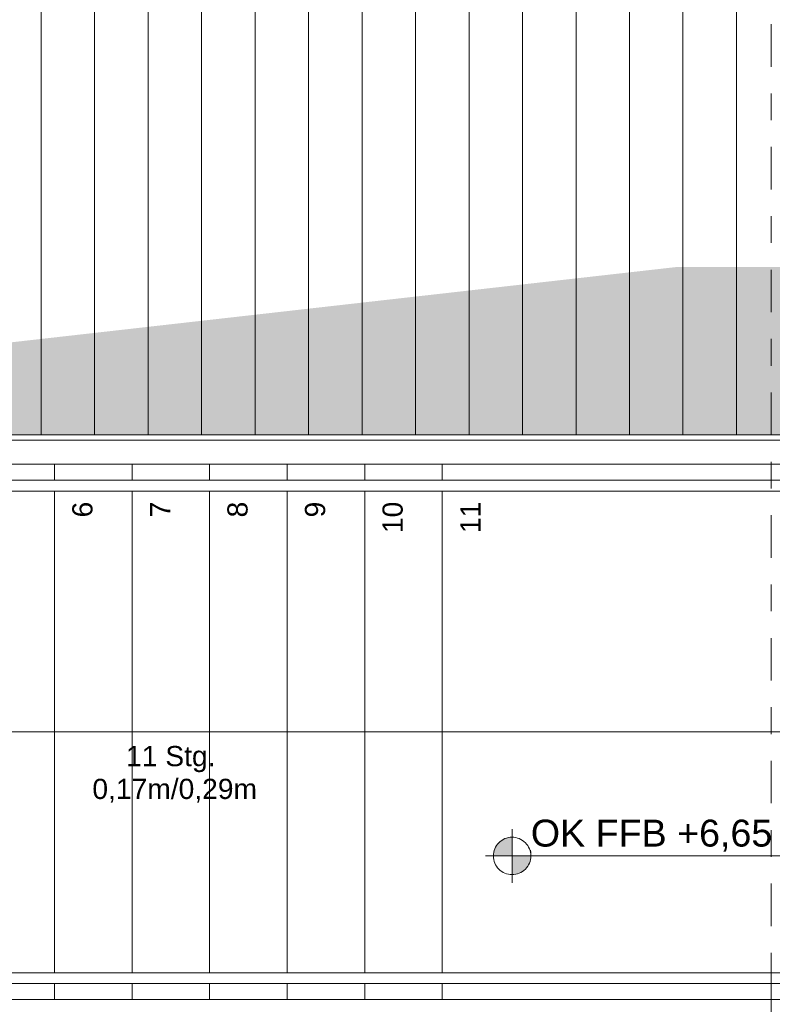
# Model space of a CAD drawing. Header units: metres. Extents: x -180 to 4, y -50 to 6.
# Tile 14 of 256: x -170.63 to -167.82, y -39.32 to -35.64. Entities that reach past the tile are written whole.
import ezdxf

# ---------------------------------------------------------------- set-up
doc = ezdxf.new("R2010")
doc.units = ezdxf.units.M
doc.header["$LTSCALE"] = 0.05
for name, pattern in [('9201', [3, 2, -1]), ('Dash Style-1', [1.999894, 0.999947, -0.999947]), ('ISO-02 Strichlinie', [3.81, 3.048, -0.762]), ('Linienart-1', [2.116328, 1.058164, -1.058164]), ('Linienart-50', [2.116531, 1.058062, -1.058469]), ('Linienart-53', [5.291531, 3.175, -1.058062, 0.352704, -0.705764])]:
    doc.linetypes.add(name, pattern=pattern)
for name, color, linetype, lineweight, true_color in [('30 -35 Decken- 2.2 Treppen Außen', 7, 'Continuous', 9, 0x009999), ('40 -41 Abwasser_Wasser_Gas- 1 Abwasser + sanitäre Anlagen', 7, 'Continuous', 9, 0xff6633), ('70 -72 Beschriftung- 1 Beschriftung allgemein', 7, 'Continuous', 9, 0xff6633)]:
    doc.layers.add(name, color=color, linetype=linetype, lineweight=lineweight, true_color=true_color)
for name, color, linetype, lineweight in [('40 -41 Abwasser_Wasser_Gas- 2 Wasser-1', 7, 'Continuous', 15), ('60- 61 allgemeine Ausstattung- 4 Terrassen', 7, 'Continuous', 9), ('70 -71 Achsen- 1 Gebäudeachsen', 7, 'Linienart-53', 18), ('70 -72 Beschriftung- 5 Höhenkoten', 7, 'Continuous', 15), ('Keine', 7, 'Continuous', 9)]:
    doc.layers.add(name, color=color, linetype=linetype, lineweight=lineweight)
doc.styles.add('Arial', font='arial.ttf')

# ---------------------------------------------------------------- blocks, each defined once
blk = doc.blocks.new('Gruppe-145')
at = {"color": 255, "linetype": '9201', "lineweight": 5, "transparency": 33554508}
blk.add_wipeout([(-170.501, -38.9792), (-170.5686, -39.297), (-170.501, -39.297)], dxfattribs=at).dxf.layer = '30 -35 Decken- 2.2 Treppen Außen'
blk.add_wipeout([(-170.211, -37.6149), (-170.501, -38.9792), (-170.501, -39.297), (-170.211, -39.297)], dxfattribs=at).dxf.layer = '30 -35 Decken- 2.2 Treppen Außen'
blk.add_wipeout([(-169.921, -37.297), (-170.1434, -37.297), (-170.211, -37.6149), (-170.211, -39.297), (-169.921, -39.297)], dxfattribs=at).dxf.layer = '30 -35 Decken- 2.2 Treppen Außen'
blk.add_wipeout([(-169.921, -39.297), (-169.631, -39.297), (-169.631, -37.297), (-169.921, -37.297)], dxfattribs=at).dxf.layer = '30 -35 Decken- 2.2 Treppen Außen'
blk.add_wipeout([(-169.631, -39.297), (-169.341, -39.297), (-169.341, -37.297), (-169.631, -37.297)], dxfattribs=at).dxf.layer = '30 -35 Decken- 2.2 Treppen Außen'
blk.add_wipeout([(-169.341, -39.297), (-169.051, -39.297), (-169.051, -37.297), (-169.341, -37.297)], dxfattribs=at).dxf.layer = '30 -35 Decken- 2.2 Treppen Außen'
blk = doc.blocks.new('Gruppe-146')
at = {"color": 255, "linetype": '9201', "lineweight": 5, "transparency": 33554508}
blk.add_wipeout([(-169.051, -39.297), (-167.551, -39.297), (-167.551, -37.297), (-169.051, -37.297)], dxfattribs=at).dxf.layer = '30 -35 Decken- 2.2 Treppen Außen'
blk = doc.blocks.new('Gruppe-148')
at = {"color": 255, "lineweight": 5}
blk.add_wipeout([(-171.951, -39.297), (-171.661, -39.297), (-171.661, -37.297), (-171.951, -37.297)], dxfattribs=at).dxf.layer = '30 -35 Decken- 2.2 Treppen Außen'
blk.add_wipeout([(-171.661, -39.297), (-171.371, -39.297), (-171.371, -37.297), (-171.661, -37.297)], dxfattribs=at).dxf.layer = '30 -35 Decken- 2.2 Treppen Außen'
blk.add_wipeout([(-171.371, -39.297), (-171.081, -39.297), (-171.081, -37.297), (-171.371, -37.297)], dxfattribs=at).dxf.layer = '30 -35 Decken- 2.2 Treppen Außen'
blk.add_wipeout([(-171.081, -39.297), (-170.791, -39.297), (-170.791, -37.297), (-171.081, -37.297)], dxfattribs=at).dxf.layer = '30 -35 Decken- 2.2 Treppen Außen'
blk.add_wipeout([(-170.791, -39.297), (-170.5686, -39.297), (-170.501, -38.9792), (-170.501, -37.297), (-170.791, -37.297)], dxfattribs=at).dxf.layer = '30 -35 Decken- 2.2 Treppen Außen'
blk.add_wipeout([(-170.501, -38.9792), (-170.211, -37.6149), (-170.211, -37.297), (-170.501, -37.297)], dxfattribs=at).dxf.layer = '30 -35 Decken- 2.2 Treppen Außen'
blk.add_wipeout([(-170.211, -37.6149), (-170.1434, -37.297), (-170.211, -37.297)], dxfattribs=at).dxf.layer = '30 -35 Decken- 2.2 Treppen Außen'
blk = doc.blocks.new('Gruppe-149')
at = {"layer": '30 -35 Decken- 2.2 Treppen Außen', "linetype": '9201', "lineweight": 9, "transparency": 33554508}
for p, q in [((-169.921, -39.297), (-169.921, -37.297)), ((-169.921, -39.297), (-169.921, -37.297)), ((-169.631, -39.297), (-169.631, -37.297)), ((-169.341, -39.297), (-169.341, -37.297)), ((-170.211, -39.297), (-170.211, -37.6149)), ((-170.501, -39.297), (-170.501, -38.9792))]:
    blk.add_line(p, q, dxfattribs=at)
at = {"layer": '30 -35 Decken- 2.2 Treppen Außen', "linetype": '9201', "lineweight": 9, "transparency": 33554508, "flags": 128}
for points in [[(-169.921, -37.297), (-170.1434, -37.297)], [(-169.921, -37.297), (-169.631, -37.297)], [(-169.631, -37.297), (-169.341, -37.297)], [(-169.341, -37.297), (-169.051, -37.297)], [(-170.5686, -39.297), (-170.501, -39.297)], [(-170.501, -39.297), (-170.211, -39.297)], [(-170.211, -39.297), (-169.921, -39.297)], [(-169.921, -39.297), (-169.631, -39.297)], [(-169.631, -39.297), (-169.341, -39.297)], [(-169.341, -39.297), (-169.051, -39.297)]]:
    blk.add_lwpolyline(points, dxfattribs=at)
blk = doc.blocks.new('Gruppe-150')
at = {"layer": '30 -35 Decken- 2.2 Treppen Außen', "linetype": '9201', "lineweight": 9, "transparency": 33554508}
blk.add_line((-169.051, -39.297), (-169.051, -37.297), dxfattribs=at)
at = {"layer": '30 -35 Decken- 2.2 Treppen Außen', "linetype": '9201', "lineweight": 9, "transparency": 33554508, "flags": 128}
for points in [[(-169.051, -37.297), (-167.551, -37.297)], [(-169.051, -39.297), (-167.551, -39.297)]]:
    blk.add_lwpolyline(points, dxfattribs=at)
blk = doc.blocks.new('Gruppe-152')
at = {"layer": '30 -35 Decken- 2.2 Treppen Außen'}
for p, q in [((-171.951, -39.297), (-171.951, -37.297)), ((-171.661, -39.297), (-171.661, -37.297)), ((-171.371, -39.297), (-171.371, -37.297)), ((-171.081, -39.297), (-171.081, -37.297)), ((-170.791, -37.297), (-170.791, -39.297)), ((-170.501, -38.9792), (-170.501, -37.297)), ((-170.211, -37.6149), (-170.211, -37.297))]:
    blk.add_line(p, q, dxfattribs=at)
at = {"layer": '30 -35 Decken- 2.2 Treppen Außen', "flags": 128}
for points in [[(-171.951, -37.297), (-171.661, -37.297)], [(-171.661, -37.297), (-171.371, -37.297)], [(-171.371, -37.297), (-171.081, -37.297)], [(-171.081, -37.297), (-170.791, -37.297)], [(-170.501, -37.297), (-170.791, -37.297)], [(-170.211, -37.297), (-170.501, -37.297)], [(-170.1434, -37.297), (-170.211, -37.297)], [(-171.951, -39.297), (-171.661, -39.297)], [(-171.661, -39.297), (-171.371, -39.297)], [(-171.371, -39.297), (-171.081, -39.297)], [(-171.081, -39.297), (-170.791, -39.297)], [(-170.791, -39.297), (-170.5686, -39.297)]]:
    blk.add_lwpolyline(points, dxfattribs=at)
blk = doc.blocks.new('Gruppe-153')
at = {"layer": '30 -35 Decken- 2.2 Treppen Außen', "flags": 128}
blk.add_lwpolyline([(-171.951, -38.297), (-170.356, -38.297)], dxfattribs=at)
blk = doc.blocks.new('Gruppe-154')
at = {"layer": '30 -35 Decken- 2.2 Treppen Außen', "linetype": 'ISO-02 Strichlinie', "lineweight": 9, "transparency": 33554508, "flags": 128}
blk.add_lwpolyline([(-170.356, -38.297), (-163.781, -38.297)], dxfattribs=at)
blk = doc.blocks.new('Gruppe-155')
at = {"color": 255}
for points in [[(-170.1201, -37.187), (-171.951, -37.187), (-171.951, -37.297), (-170.1434, -37.297)], [(-170.5686, -39.297), (-171.951, -39.297), (-171.951, -39.407), (-170.5919, -39.407)]]:
    blk.add_wipeout(points, dxfattribs=at).dxf.layer = '30 -35 Decken- 2.2 Treppen Außen'
at = {"layer": '30 -35 Decken- 2.2 Treppen Außen', "flags": 128}
for points in [[(-170.1201, -37.187), (-171.951, -37.187), (-171.951, -37.297), (-170.1434, -37.297)], [(-170.5686, -39.297), (-171.951, -39.297), (-171.951, -39.407), (-170.5919, -39.407)]]:
    blk.add_lwpolyline(points, dxfattribs=at)
blk = doc.blocks.new('Gruppe-156')
at = {"layer": '30 -35 Decken- 2.2 Treppen Außen', "linetype": 'Dash Style-1', "lineweight": 9, "transparency": 33554508, "flags": 128}
for points in [[(-170.1434, -37.297), (-163.781, -37.297), (-163.781, -37.187), (-170.1201, -37.187)], [(-170.5919, -39.407), (-163.781, -39.407), (-163.781, -39.297), (-170.5686, -39.297)]]:
    blk.add_lwpolyline(points, dxfattribs=at)
blk = doc.blocks.new('Gruppe-157')
at = {"color": 255}
blk.add_wipeout([(-170.1647, -37.397), (-171.951, -37.397), (-171.951, -37.357), (-170.1562, -37.357)], dxfattribs=at).dxf.layer = '30 -35 Decken- 2.2 Treppen Außen'
at = {"layer": '30 -35 Decken- 2.2 Treppen Außen', "flags": 128}
blk.add_lwpolyline([(-170.1647, -37.397), (-171.951, -37.397), (-171.951, -37.357), (-170.1562, -37.357)], dxfattribs=at)
blk = doc.blocks.new('Gruppe-158')
at = {"layer": '30 -35 Decken- 2.2 Treppen Außen', "linetype": 'Linienart-1', "flags": 128}
blk.add_lwpolyline([(-170.1562, -37.357), (-163.781, -37.357), (-163.781, -37.397), (-170.1647, -37.397)], dxfattribs=at)
blk = doc.blocks.new('Gruppe-159')
at = {"color": 255}
blk.add_wipeout([(-170.1434, -37.297), (-171.951, -37.297), (-171.951, -37.207), (-170.1243, -37.207)], dxfattribs=at).dxf.layer = '30 -35 Decken- 2.2 Treppen Außen'
at = {"layer": '30 -35 Decken- 2.2 Treppen Außen', "flags": 128}
blk.add_lwpolyline([(-170.1434, -37.297), (-171.951, -37.297), (-171.951, -37.207), (-170.1243, -37.207)], dxfattribs=at)
blk = doc.blocks.new('Gruppe-160')
at = {"layer": '30 -35 Decken- 2.2 Treppen Außen', "linetype": 'Linienart-1', "flags": 128}
blk.add_lwpolyline([(-170.1243, -37.207), (-163.781, -37.207), (-163.781, -37.297), (-170.1434, -37.297)], dxfattribs=at)
blk = doc.blocks.new('Gruppe-161')
at = {"color": 255}
blk.add_wipeout([(-170.5473, -39.197), (-171.951, -39.197), (-171.951, -39.237), (-170.5558, -39.237)], dxfattribs=at).dxf.layer = '30 -35 Decken- 2.2 Treppen Außen'
at = {"layer": '30 -35 Decken- 2.2 Treppen Außen', "flags": 128}
blk.add_lwpolyline([(-170.5473, -39.197), (-171.951, -39.197), (-171.951, -39.237), (-170.5558, -39.237)], dxfattribs=at)
blk = doc.blocks.new('Gruppe-162')
at = {"layer": '30 -35 Decken- 2.2 Treppen Außen', "linetype": 'Linienart-1', "flags": 128}
blk.add_lwpolyline([(-170.5558, -39.237), (-163.781, -39.237), (-163.781, -39.197), (-170.5473, -39.197)], dxfattribs=at)
blk = doc.blocks.new('Gruppe-163')
at = {"color": 255}
blk.add_wipeout([(-170.5686, -39.297), (-171.951, -39.297), (-171.951, -39.387), (-170.5877, -39.387)], dxfattribs=at).dxf.layer = '30 -35 Decken- 2.2 Treppen Außen'
at = {"layer": '30 -35 Decken- 2.2 Treppen Außen', "flags": 128}
blk.add_lwpolyline([(-170.5686, -39.297), (-171.951, -39.297), (-171.951, -39.387), (-170.5877, -39.387)], dxfattribs=at)
blk = doc.blocks.new('Gruppe-164')
at = {"layer": '30 -35 Decken- 2.2 Treppen Außen', "linetype": 'Linienart-1', "flags": 128}
blk.add_lwpolyline([(-170.5877, -39.387), (-163.781, -39.387), (-163.781, -39.297), (-170.5686, -39.297)], dxfattribs=at)
blk = doc.blocks.new('Gruppe-166')
at = {"layer": '30 -35 Decken- 2.2 Treppen Außen'}
blk.add_line((-170.5919, -39.407), (-170.1201, -37.187), dxfattribs=at)
blk = doc.blocks.new('Gruppe-167')
at = {"layer": '30 -35 Decken- 2.2 Treppen Außen', "linetype": '9201'}
blk.add_line((-170.5919, -39.407), (-170.1201, -37.187), dxfattribs=at)
blk = doc.blocks.new('Gruppe-168')
at = {"layer": '30 -35 Decken- 2.2 Treppen Außen', "insert": (-170.066, -38.5619), "char_height": 0.075516, "attachment_point": 8, "rotation": 0.001, "line_spacing_factor": 0.973705, "style": 'Arial'}
blk.add_mtext('11 Stg.\\P 0,17m/0,29m', dxfattribs=at)
blk = doc.blocks.new('Gruppe-170')
at = {"layer": '30 -35 Decken- 2.2 Treppen Außen', "attachment_point": 9, "rotation": 90.001, "line_spacing_factor": 0.973705, "style": 'Arial'}
for s, insert, char_height in [('6', (-170.3578, -37.437), 0.0755), ('7', (-170.0678, -37.437), 0.0755), ('8', (-169.7778, -37.437), 0.0755), ('9', (-169.4878, -37.437), 0.0755), ('10', (-169.1978, -37.437), 0.07552), ('11', (-168.9078, -37.437), 0.07552)]:
    blk.add_mtext(s, dxfattribs=dict(at, insert=insert, char_height=char_height))
blk = doc.blocks.new('Gruppe-171')
at = {"layer": '30 -35 Decken- 2.2 Treppen Außen', "transparency": 33554508}
blk.add_blockref('Gruppe-145', (0, 0), dxfattribs=at)
at = {"layer": '30 -35 Decken- 2.2 Treppen Außen'}
blk.add_blockref('Gruppe-148', (0, 0), dxfattribs=at)
at = {"layer": '30 -35 Decken- 2.2 Treppen Außen', "transparency": 33554508}
blk.add_blockref('Gruppe-146', (0, 0), dxfattribs=at)
at = {"layer": '30 -35 Decken- 2.2 Treppen Außen'}
for name in ['Gruppe-152', 'Gruppe-153']:
    blk.add_blockref(name, (0, 0), dxfattribs=at)
at = {"layer": '30 -35 Decken- 2.2 Treppen Außen', "transparency": 33554508}
for name in ['Gruppe-149', 'Gruppe-150', 'Gruppe-154']:
    blk.add_blockref(name, (0, 0), dxfattribs=at)
at = {"layer": '30 -35 Decken- 2.2 Treppen Außen'}
blk.add_blockref('Gruppe-155', (0, 0), dxfattribs=at)
at = {"layer": '30 -35 Decken- 2.2 Treppen Außen', "transparency": 33554508}
blk.add_blockref('Gruppe-156', (0, 0), dxfattribs=at)
at = {"layer": '30 -35 Decken- 2.2 Treppen Außen'}
for name in ['Gruppe-170', 'Gruppe-168']:
    blk.add_blockref(name, (0, 0), dxfattribs=at)
for name in ['Gruppe-159', 'Gruppe-157', 'Gruppe-161', 'Gruppe-163']:
    blk.add_blockref(name, (0, 0), dxfattribs=at)
for name in ['Gruppe-166', 'Gruppe-167', 'Gruppe-160', 'Gruppe-158', 'Gruppe-162', 'Gruppe-164']:
    blk.add_blockref(name, (0, 0), dxfattribs=at)
blk = doc.blocks.new('Gruppe-172')
at = {"layer": '30 -35 Decken- 2.2 Treppen Außen', "color": 7, "transparency": 33554687}
blk.add_blockref('Gruppe-171', (0, 0), dxfattribs=at)
blk = doc.blocks.new('Gruppe-173')
at = {"layer": '30 -35 Decken- 2.2 Treppen Außen', "color": 7, "transparency": 33554687}
blk.add_blockref('Gruppe-172', (0, 0), dxfattribs=at)
at = {"layer": '30 -35 Decken- 2.2 Treppen Außen', "color": 0, "flags": 1}
for tag in ['prm0_value', 'prm1_value', 'prm2_value', 'prm3_value', 'prm4_value', 'prm5_value', 'prm6_value', 'prm7_value', 'prm8_value', 'IFC_UUID', 'instanceID', 'prm0_name', 'prm0_type', 'prm1_name', 'prm1_type', 'prm2_name', 'prm2_type', 'prm3_name', 'prm3_type', 'prm4_name', 'prm4_type', 'prm5_name', 'prm5_type', 'prm6_name', 'prm6_type', 'prm7_name', 'prm7_type', 'prm8_name', 'prm8_type']:
    blk.add_attdef(tag, (-171.951, -39.407), '', height=0.00018, dxfattribs=at)
blk = doc.blocks.new('_01-OG1_Tragwerk (2D)')
at = {"layer": '30 -35 Decken- 2.2 Treppen Außen', "transparency": 33554687}
blk.add_blockref('Gruppe-173', (0, 0), dxfattribs=at)
blk = doc.blocks.new('Gruppe-322')
at = {"color": 255, "lineweight": 5}
blk.add_wipeout([(-170.791, -39.297), (-170.501, -39.297), (-170.501, -37.297), (-170.791, -37.297)], dxfattribs=at).dxf.layer = '30 -35 Decken- 2.2 Treppen Außen'
blk.add_wipeout([(-170.501, -39.297), (-170.211, -39.297), (-170.211, -37.297), (-170.501, -37.297)], dxfattribs=at).dxf.layer = '30 -35 Decken- 2.2 Treppen Außen'
blk.add_wipeout([(-170.211, -39.297), (-169.921, -39.297), (-169.921, -37.297), (-170.211, -37.297)], dxfattribs=at).dxf.layer = '30 -35 Decken- 2.2 Treppen Außen'
blk.add_wipeout([(-169.921, -39.297), (-169.631, -39.297), (-169.631, -37.297), (-169.921, -37.297)], dxfattribs=at).dxf.layer = '30 -35 Decken- 2.2 Treppen Außen'
blk.add_wipeout([(-169.631, -39.297), (-169.341, -39.297), (-169.341, -37.297), (-169.631, -37.297)], dxfattribs=at).dxf.layer = '30 -35 Decken- 2.2 Treppen Außen'
blk.add_wipeout([(-169.341, -39.297), (-169.051, -39.297), (-169.051, -37.297), (-169.341, -37.297)], dxfattribs=at).dxf.layer = '30 -35 Decken- 2.2 Treppen Außen'
blk = doc.blocks.new('Gruppe-323')
at = {"color": 255, "lineweight": 5}
blk.add_wipeout([(-169.051, -39.297), (-167.551, -39.297), (-167.551, -37.297), (-169.051, -37.297)], dxfattribs=at).dxf.layer = '30 -35 Decken- 2.2 Treppen Außen'
blk = doc.blocks.new('Gruppe-325')
at = {"layer": '30 -35 Decken- 2.2 Treppen Außen'}
for p, q in [((-170.501, -39.297), (-170.501, -37.297)), ((-170.211, -39.297), (-170.211, -37.297)), ((-169.921, -39.297), (-169.921, -37.297)), ((-169.631, -39.297), (-169.631, -37.297)), ((-169.341, -39.297), (-169.341, -37.297))]:
    blk.add_line(p, q, dxfattribs=at)
at = {"layer": '30 -35 Decken- 2.2 Treppen Außen', "flags": 128}
for points in [[(-170.791, -37.297), (-170.501, -37.297)], [(-170.501, -37.297), (-170.211, -37.297)], [(-170.211, -37.297), (-169.921, -37.297)], [(-169.921, -37.297), (-169.631, -37.297)], [(-169.631, -37.297), (-169.341, -37.297)], [(-169.341, -37.297), (-169.051, -37.297)], [(-170.791, -39.297), (-170.501, -39.297)], [(-170.501, -39.297), (-170.211, -39.297)], [(-170.211, -39.297), (-169.921, -39.297)], [(-169.921, -39.297), (-169.631, -39.297)], [(-169.631, -39.297), (-169.341, -39.297)], [(-169.341, -39.297), (-169.051, -39.297)]]:
    blk.add_lwpolyline(points, dxfattribs=at)
blk = doc.blocks.new('Gruppe-326')
at = {"layer": '30 -35 Decken- 2.2 Treppen Außen'}
blk.add_line((-169.051, -39.297), (-169.051, -37.297), dxfattribs=at)
at = {"layer": '30 -35 Decken- 2.2 Treppen Außen', "flags": 128}
for points in [[(-169.051, -37.297), (-167.551, -37.297)], [(-169.051, -39.297), (-167.551, -39.297)]]:
    blk.add_lwpolyline(points, dxfattribs=at)
blk = doc.blocks.new('Gruppe-328')
at = {"layer": '30 -35 Decken- 2.2 Treppen Außen', "flags": 128}
blk.add_lwpolyline([(-171.951, -38.297), (-163.781, -38.297)], dxfattribs=at)
blk = doc.blocks.new('Gruppe-329')
at = {"color": 255}
for points in [[(-163.781, -37.187), (-171.951, -37.187), (-171.951, -37.297), (-163.781, -37.297)], [(-163.781, -39.297), (-171.951, -39.297), (-171.951, -39.407), (-163.781, -39.407)]]:
    blk.add_wipeout(points, dxfattribs=at).dxf.layer = '30 -35 Decken- 2.2 Treppen Außen'
at = {"layer": '30 -35 Decken- 2.2 Treppen Außen', "flags": 128}
for points in [[(-163.781, -37.187), (-171.951, -37.187), (-171.951, -37.297), (-163.781, -37.297)], [(-163.781, -39.297), (-171.951, -39.297), (-171.951, -39.407), (-163.781, -39.407)]]:
    blk.add_lwpolyline(points, close=True, dxfattribs=at)
blk = doc.blocks.new('Gruppe-330')
at = {"color": 255}
blk.add_wipeout([(-171.951, -37.397), (-163.781, -37.397), (-163.781, -37.357), (-171.951, -37.357)], dxfattribs=at).dxf.layer = '30 -35 Decken- 2.2 Treppen Außen'
at = {"layer": '30 -35 Decken- 2.2 Treppen Außen', "flags": 128}
blk.add_lwpolyline([(-171.951, -37.397), (-163.781, -37.397), (-163.781, -37.357), (-171.951, -37.357)], close=True, dxfattribs=at)
blk = doc.blocks.new('Gruppe-331')
at = {"color": 255}
blk.add_wipeout([(-171.951, -37.297), (-163.781, -37.297), (-163.781, -37.207), (-171.951, -37.207)], dxfattribs=at).dxf.layer = '30 -35 Decken- 2.2 Treppen Außen'
at = {"layer": '30 -35 Decken- 2.2 Treppen Außen', "flags": 128}
blk.add_lwpolyline([(-171.951, -37.297), (-163.781, -37.297), (-163.781, -37.207), (-171.951, -37.207)], close=True, dxfattribs=at)
blk = doc.blocks.new('Gruppe-332')
at = {"color": 255}
blk.add_wipeout([(-171.951, -39.197), (-163.781, -39.197), (-163.781, -39.237), (-171.951, -39.237)], dxfattribs=at).dxf.layer = '30 -35 Decken- 2.2 Treppen Außen'
at = {"layer": '30 -35 Decken- 2.2 Treppen Außen', "flags": 128}
blk.add_lwpolyline([(-171.951, -39.197), (-163.781, -39.197), (-163.781, -39.237), (-171.951, -39.237)], close=True, dxfattribs=at)
blk = doc.blocks.new('Gruppe-333')
at = {"color": 255}
blk.add_wipeout([(-171.951, -39.297), (-163.781, -39.297), (-163.781, -39.387), (-171.951, -39.387)], dxfattribs=at).dxf.layer = '30 -35 Decken- 2.2 Treppen Außen'
at = {"layer": '30 -35 Decken- 2.2 Treppen Außen', "flags": 128}
blk.add_lwpolyline([(-171.951, -39.297), (-163.781, -39.297), (-163.781, -39.387), (-171.951, -39.387)], close=True, dxfattribs=at)
blk = doc.blocks.new('Gruppe-334')
at = {"layer": '30 -35 Decken- 2.2 Treppen Außen', "insert": (-170.066, -38.5619), "char_height": 0.075516, "attachment_point": 8, "rotation": 0.001, "line_spacing_factor": 0.973705, "style": 'Arial'}
blk.add_mtext('11 Stg.\\P 0,17m/0,29m', dxfattribs=at)
blk = doc.blocks.new('Gruppe-336')
at = {"layer": '30 -35 Decken- 2.2 Treppen Außen', "attachment_point": 9, "rotation": 90.001, "line_spacing_factor": 0.973705, "style": 'Arial'}
for s, insert, char_height in [('6', (-170.3578, -37.437), 0.0755), ('7', (-170.0678, -37.437), 0.0755), ('8', (-169.7778, -37.437), 0.0755), ('9', (-169.4878, -37.437), 0.0755), ('10', (-169.1978, -37.437), 0.07552), ('11', (-168.9078, -37.437), 0.07552)]:
    blk.add_mtext(s, dxfattribs=dict(at, insert=insert, char_height=char_height))
blk = doc.blocks.new('Gruppe-337')
at = {"layer": '30 -35 Decken- 2.2 Treppen Außen'}
blk.add_blockref('Gruppe-322', (0, 0), dxfattribs=at)
blk.add_blockref('Gruppe-323', (0, 0), dxfattribs=at)
for name in ['Gruppe-325', 'Gruppe-326', 'Gruppe-328']:
    blk.add_blockref(name, (0, 0), dxfattribs=at)
blk.add_blockref('Gruppe-329', (0, 0), dxfattribs=at)
for name in ['Gruppe-331', 'Gruppe-330', 'Gruppe-336', 'Gruppe-334', 'Gruppe-332', 'Gruppe-333']:
    blk.add_blockref(name, (0, 0), dxfattribs=at)
blk = doc.blocks.new('Gruppe-338')
at = {"layer": '30 -35 Decken- 2.2 Treppen Außen', "color": 7, "transparency": 33554687}
blk.add_blockref('Gruppe-337', (0, 0), dxfattribs=at)
blk = doc.blocks.new('Gruppe-339')
at = {"layer": '30 -35 Decken- 2.2 Treppen Außen', "color": 7, "transparency": 33554687}
blk.add_blockref('Gruppe-338', (0, 0), dxfattribs=at)
at = {"layer": '30 -35 Decken- 2.2 Treppen Außen', "color": 0, "flags": 1}
for tag in ['IFC_UUID', 'instanceID']:
    blk.add_attdef(tag, (-171.951, -39.407), '', height=0.00018, dxfattribs=at)
blk = doc.blocks.new('_02-OG2_Tragwerk (2D)')
at = {"layer": '30 -35 Decken- 2.2 Treppen Außen', "transparency": 33554687}
blk.add_blockref('Gruppe-339', (0, 0), dxfattribs=at)
blk = doc.blocks.new('Gruppe-7593')
at = {"color": 255, "lineweight": 5}
blk.add_wipeout([(-170.791, -39.297), (-170.501, -39.297), (-170.501, -37.297), (-170.791, -37.297)], dxfattribs=at).dxf.layer = '30 -35 Decken- 2.2 Treppen Außen'
blk.add_wipeout([(-170.501, -39.297), (-170.211, -39.297), (-170.211, -37.297), (-170.501, -37.297)], dxfattribs=at).dxf.layer = '30 -35 Decken- 2.2 Treppen Außen'
blk.add_wipeout([(-170.211, -39.297), (-169.921, -39.297), (-169.921, -37.297), (-170.211, -37.297)], dxfattribs=at).dxf.layer = '30 -35 Decken- 2.2 Treppen Außen'
blk.add_wipeout([(-169.921, -39.297), (-169.631, -39.297), (-169.631, -37.297), (-169.921, -37.297)], dxfattribs=at).dxf.layer = '30 -35 Decken- 2.2 Treppen Außen'
blk.add_wipeout([(-169.631, -39.297), (-169.341, -39.297), (-169.341, -37.297), (-169.631, -37.297)], dxfattribs=at).dxf.layer = '30 -35 Decken- 2.2 Treppen Außen'
blk.add_wipeout([(-169.341, -39.297), (-169.051, -39.297), (-169.051, -37.297), (-169.341, -37.297)], dxfattribs=at).dxf.layer = '30 -35 Decken- 2.2 Treppen Außen'
blk = doc.blocks.new('Gruppe-7594')
at = {"color": 255, "lineweight": 5}
blk.add_wipeout([(-169.051, -39.297), (-167.551, -39.297), (-167.551, -37.297), (-169.051, -37.297)], dxfattribs=at).dxf.layer = '30 -35 Decken- 2.2 Treppen Außen'
blk = doc.blocks.new('Gruppe-7596')
at = {"layer": '30 -35 Decken- 2.2 Treppen Außen'}
for p, q in [((-170.501, -39.297), (-170.501, -37.297)), ((-170.211, -39.297), (-170.211, -37.297)), ((-169.921, -39.297), (-169.921, -37.297)), ((-169.631, -39.297), (-169.631, -37.297)), ((-169.341, -39.297), (-169.341, -37.297))]:
    blk.add_line(p, q, dxfattribs=at)
at = {"layer": '30 -35 Decken- 2.2 Treppen Außen', "flags": 128}
for points in [[(-170.791, -37.297), (-170.501, -37.297)], [(-170.501, -37.297), (-170.211, -37.297)], [(-170.211, -37.297), (-169.921, -37.297)], [(-169.921, -37.297), (-169.631, -37.297)], [(-169.631, -37.297), (-169.341, -37.297)], [(-169.341, -37.297), (-169.051, -37.297)], [(-170.791, -39.297), (-170.501, -39.297)], [(-170.501, -39.297), (-170.211, -39.297)], [(-170.211, -39.297), (-169.921, -39.297)], [(-169.921, -39.297), (-169.631, -39.297)], [(-169.631, -39.297), (-169.341, -39.297)], [(-169.341, -39.297), (-169.051, -39.297)]]:
    blk.add_lwpolyline(points, dxfattribs=at)
blk = doc.blocks.new('Gruppe-7597')
at = {"layer": '30 -35 Decken- 2.2 Treppen Außen'}
blk.add_line((-169.051, -39.297), (-169.051, -37.297), dxfattribs=at)
at = {"layer": '30 -35 Decken- 2.2 Treppen Außen', "flags": 128}
for points in [[(-169.051, -37.297), (-167.551, -37.297)], [(-169.051, -39.297), (-167.551, -39.297)]]:
    blk.add_lwpolyline(points, dxfattribs=at)
blk = doc.blocks.new('Gruppe-7599')
at = {"layer": '30 -35 Decken- 2.2 Treppen Außen', "flags": 128}
blk.add_lwpolyline([(-171.951, -38.297), (-163.781, -38.297)], dxfattribs=at)
blk = doc.blocks.new('Gruppe-7600')
at = {"color": 255}
for points in [[(-163.781, -37.187), (-171.951, -37.187), (-171.951, -37.297), (-163.781, -37.297)], [(-163.781, -39.297), (-171.951, -39.297), (-171.951, -39.407), (-163.781, -39.407)]]:
    blk.add_wipeout(points, dxfattribs=at).dxf.layer = '30 -35 Decken- 2.2 Treppen Außen'
at = {"layer": '30 -35 Decken- 2.2 Treppen Außen', "flags": 128}
for points in [[(-163.781, -37.187), (-171.951, -37.187), (-171.951, -37.297), (-163.781, -37.297)], [(-163.781, -39.297), (-171.951, -39.297), (-171.951, -39.407), (-163.781, -39.407)]]:
    blk.add_lwpolyline(points, close=True, dxfattribs=at)
blk = doc.blocks.new('Gruppe-7601')
at = {"color": 255}
blk.add_wipeout([(-171.951, -37.397), (-163.781, -37.397), (-163.781, -37.357), (-171.951, -37.357)], dxfattribs=at).dxf.layer = '30 -35 Decken- 2.2 Treppen Außen'
at = {"layer": '30 -35 Decken- 2.2 Treppen Außen', "flags": 128}
blk.add_lwpolyline([(-171.951, -37.397), (-163.781, -37.397), (-163.781, -37.357), (-171.951, -37.357)], close=True, dxfattribs=at)
blk = doc.blocks.new('Gruppe-7602')
at = {"color": 255}
blk.add_wipeout([(-171.951, -37.297), (-163.781, -37.297), (-163.781, -37.207), (-171.951, -37.207)], dxfattribs=at).dxf.layer = '30 -35 Decken- 2.2 Treppen Außen'
at = {"layer": '30 -35 Decken- 2.2 Treppen Außen', "flags": 128}
blk.add_lwpolyline([(-171.951, -37.297), (-163.781, -37.297), (-163.781, -37.207), (-171.951, -37.207)], close=True, dxfattribs=at)
blk = doc.blocks.new('Gruppe-7603')
at = {"color": 255}
blk.add_wipeout([(-171.951, -39.197), (-163.781, -39.197), (-163.781, -39.237), (-171.951, -39.237)], dxfattribs=at).dxf.layer = '30 -35 Decken- 2.2 Treppen Außen'
at = {"layer": '30 -35 Decken- 2.2 Treppen Außen', "flags": 128}
blk.add_lwpolyline([(-171.951, -39.197), (-163.781, -39.197), (-163.781, -39.237), (-171.951, -39.237)], close=True, dxfattribs=at)
blk = doc.blocks.new('Gruppe-7604')
at = {"color": 255}
blk.add_wipeout([(-171.951, -39.297), (-163.781, -39.297), (-163.781, -39.387), (-171.951, -39.387)], dxfattribs=at).dxf.layer = '30 -35 Decken- 2.2 Treppen Außen'
at = {"layer": '30 -35 Decken- 2.2 Treppen Außen', "flags": 128}
blk.add_lwpolyline([(-171.951, -39.297), (-163.781, -39.297), (-163.781, -39.387), (-171.951, -39.387)], close=True, dxfattribs=at)
blk = doc.blocks.new('Gruppe-7605')
at = {"layer": '30 -35 Decken- 2.2 Treppen Außen', "insert": (-170.066, -38.5619), "char_height": 0.075516, "attachment_point": 8, "rotation": 0.001, "line_spacing_factor": 0.973705, "style": 'Arial'}
blk.add_mtext('11 Stg.\\P 0,17m/0,29m', dxfattribs=at)
blk = doc.blocks.new('Gruppe-7607')
at = {"layer": '30 -35 Decken- 2.2 Treppen Außen', "attachment_point": 9, "rotation": 90.001, "line_spacing_factor": 0.973705, "style": 'Arial'}
for s, insert, char_height in [('6', (-170.3578, -37.437), 0.0755), ('7', (-170.0678, -37.437), 0.0755), ('8', (-169.7778, -37.437), 0.0755), ('9', (-169.4878, -37.437), 0.0755), ('10', (-169.1978, -37.437), 0.07552), ('11', (-168.9078, -37.437), 0.07552)]:
    blk.add_mtext(s, dxfattribs=dict(at, insert=insert, char_height=char_height))
blk = doc.blocks.new('Gruppe-7608')
at = {"layer": '30 -35 Decken- 2.2 Treppen Außen'}
blk.add_blockref('Gruppe-7593', (0, 0), dxfattribs=at)
blk.add_blockref('Gruppe-7594', (0, 0), dxfattribs=at)
for name in ['Gruppe-7596', 'Gruppe-7597', 'Gruppe-7599']:
    blk.add_blockref(name, (0, 0), dxfattribs=at)
blk.add_blockref('Gruppe-7600', (0, 0), dxfattribs=at)
for name in ['Gruppe-7602', 'Gruppe-7601', 'Gruppe-7607', 'Gruppe-7605', 'Gruppe-7603', 'Gruppe-7604']:
    blk.add_blockref(name, (0, 0), dxfattribs=at)
blk = doc.blocks.new('Gruppe-7609')
at = {"layer": '30 -35 Decken- 2.2 Treppen Außen', "color": 7, "transparency": 33554687}
blk.add_blockref('Gruppe-7608', (0, 0), dxfattribs=at)
blk = doc.blocks.new('Gruppe-7610')
at = {"layer": '30 -35 Decken- 2.2 Treppen Außen', "color": 7, "transparency": 33554687}
blk.add_blockref('Gruppe-7609', (0, 0), dxfattribs=at)
at = {"layer": '30 -35 Decken- 2.2 Treppen Außen', "color": 0, "flags": 1}
for tag in ['prm0_value', 'prm1_value', 'prm2_value', 'prm3_value', 'prm4_value', 'prm5_value', 'prm6_value', 'prm7_value', 'prm8_value', 'IFC_UUID', 'instanceID', 'prm0_name', 'prm0_type', 'prm1_name', 'prm1_type', 'prm2_name', 'prm2_type', 'prm3_name', 'prm3_type', 'prm4_name', 'prm4_type', 'prm5_name', 'prm5_type', 'prm6_name', 'prm6_type', 'prm7_name', 'prm7_type', 'prm8_name', 'prm8_type']:
    blk.add_attdef(tag, (-171.951, -39.407), '', height=0.00018, dxfattribs=at)
blk = doc.blocks.new('Gruppe-7676')
at = {"layer": '70 -72 Beschriftung- 5 Höhenkoten', "linetype": 'Continuous', "lineweight": 0}
h = blk.add_hatch(color=7, dxfattribs=at)
edge = h.paths.add_edge_path()
edge.add_arc((-168.7898, -38.7606), 0.07, 90, 180)
edge.add_line((-168.8598, -38.7606), (-168.7898, -38.7606))
edge.add_line((-168.7898, -38.7606), (-168.7898, -38.6906))
at = {"layer": '70 -72 Beschriftung- 5 Höhenkoten'}
blk.add_line((-168.7898, -38.8606), (-168.7898, -38.6606), dxfattribs=at)
at = {"layer": '70 -72 Beschriftung- 5 Höhenkoten', "flags": 128}
for points in [[(-168.7898, -38.6906, 0.414214), (-168.8598, -38.7606), (-168.7898, -38.7606)], [(-168.8598, -38.7606, 0.414214), (-168.7898, -38.8306), (-168.7898, -38.7606)]]:
    blk.add_lwpolyline(points, format="xyb", close=True, dxfattribs=at)
at = {"color": 255, "linetype": 'Continuous'}
blk.add_wipeout([(-168.7198, -38.7606), (-167.8112, -38.7606), (-167.8112, -38.5983), (-168.7198, -38.5983)], dxfattribs=at).dxf.layer = '70 -72 Beschriftung- 5 Höhenkoten'
at = {"layer": '70 -72 Beschriftung- 5 Höhenkoten', "linetype": 'Continuous', "lineweight": 0}
h = blk.add_hatch(color=7, dxfattribs=at)
edge = h.paths.add_edge_path()
edge.add_arc((-168.7898, -38.7606), 0.07, 270, 360)
edge.add_line((-168.7198, -38.7606), (-168.7898, -38.7606))
edge.add_line((-168.7898, -38.7606), (-168.7898, -38.8306))
at = {"layer": '70 -72 Beschriftung- 5 Höhenkoten'}
blk.add_line((-168.8898, -38.7606), (-167.7122, -38.7606), dxfattribs=at)
at = {"layer": '70 -72 Beschriftung- 5 Höhenkoten', "flags": 128}
for points in [[(-168.7198, -38.7606, 0.414214), (-168.7898, -38.6906), (-168.7898, -38.7606)], [(-168.7898, -38.8306, 0.414214), (-168.7198, -38.7606), (-168.7898, -38.7606)]]:
    blk.add_lwpolyline(points, format="xyb", close=True, dxfattribs=at)
at = {"layer": '70 -72 Beschriftung- 5 Höhenkoten', "insert": (-168.7198, -38.625), "char_height": 0.100689, "attachment_point": 1, "line_spacing_factor": 0.96878, "style": 'Arial'}
blk.add_mtext('OK FFB +6,65', dxfattribs=at)
blk = doc.blocks.new('Gruppe-7785')
at = {"layer": '70 -72 Beschriftung- 1 Beschriftung allgemein', "insert": (-167.6988, -39.4148), "char_height": 0.088103, "attachment_point": 1, "line_spacing_factor": 0.969685, "style": 'Arial'}
blk.add_mtext('Drosselablauf DN70', dxfattribs=at)
at = {"color": 255}
blk.add_wipeout([(-167.7777, -39.492), (-167.7804, -39.4962), (-167.7834, -39.5), (-167.7868, -39.5035), (-167.7906, -39.5067), (-167.7946, -39.5095), (-167.7989, -39.5119), (-167.8034, -39.5138), (-167.8081, -39.5153), (-167.8129, -39.5164), (-167.8177, -39.5169), (-167.8226, -39.517), (-167.8275, -39.5166), (-167.8324, -39.5157), (-167.8371, -39.5144), (-167.8416, -39.5126), (-167.846, -39.5103), (-167.8501, -39.5077), (-167.854, -39.5046), (-167.8575, -39.5012), (-167.8607, -39.4975), (-167.8635, -39.4934), (-167.8658, -39.4892), (-167.8678, -39.4847), (-167.8693, -39.48), (-167.8703, -39.4752), (-167.8709, -39.4703), (-167.871, -39.4654), (-167.8706, -39.4605), (-167.8697, -39.4557), (-167.8683, -39.451), (-167.8665, -39.4464), (-167.8643, -39.442), (-167.8616, -39.4379), (-167.8586, -39.4341), (-167.8552, -39.4305), (-167.8514, -39.4274), (-167.8474, -39.4246), (-167.8431, -39.4222), (-167.8386, -39.4202), (-167.8339, -39.4187), (-167.8291, -39.4177), (-167.8243, -39.4171), (-167.8194, -39.4171), (-167.8145, -39.4175), (-167.8096, -39.4183), (-167.8049, -39.4197), (-167.8004, -39.4215), (-167.796, -39.4237), (-167.7919, -39.4264), (-167.788, -39.4294), (-167.7845, -39.4329), (-167.7813, -39.4366), (-167.7785, -39.4406), (-167.7762, -39.4449), (-167.7742, -39.4494), (-167.7727, -39.4541), (-167.7717, -39.4589), (-167.7711, -39.4638), (-167.771, -39.4687), (-167.7714, -39.4736), (-167.7723, -39.4784), (-167.7737, -39.4831), (-167.7755, -39.4877)], dxfattribs=at).dxf.layer = '40 -41 Abwasser_Wasser_Gas- 2 Wasser-1'
at = {"layer": '40 -41 Abwasser_Wasser_Gas- 1 Abwasser + sanitäre Anlagen', "linetype": 'Continuous', "lineweight": 0}
blk.add_hatch(color=30, dxfattribs=at).paths.add_polyline_path([(-167.8202, -39.464), (-167.821, -39.467), (-167.8218, -39.464)])
at = {"layer": '40 -41 Abwasser_Wasser_Gas- 1 Abwasser + sanitäre Anlagen', "linetype": 'Linienart-50'}
for p, q in [((-167.821, -39.2126), (-167.821, -39.467)), ((-167.856, -39.5027), (-167.856, -39.7704)), ((-167.786, -39.5027), (-167.786, -39.7704))]:
    blk.add_line(p, q, dxfattribs=at)
at = {"layer": '40 -41 Abwasser_Wasser_Gas- 1 Abwasser + sanitäre Anlagen', "lineweight": 5, "flags": 128}
blk.add_lwpolyline([(-167.8202, -39.464), (-167.821, -39.467), (-167.8218, -39.464)], close=True, dxfattribs=at)
at = {"layer": '40 -41 Abwasser_Wasser_Gas- 2 Wasser-1'}
blk.add_line((-167.821, -39.467), (-167.821, -39.275), dxfattribs=at)
at = {"layer": '40 -41 Abwasser_Wasser_Gas- 2 Wasser-1', "flags": 128}
for points in [[(-167.7431, -39.512), (-167.7478, -39.5195), (-167.7533, -39.5264), (-167.7595, -39.5327), (-167.7662, -39.5384), (-167.7735, -39.5435), (-167.7812, -39.5478), (-167.7893, -39.5513), (-167.7977, -39.554), (-167.8063, -39.5558), (-167.8151, -39.5568), (-167.8239, -39.557), (-167.8327, -39.5563), (-167.8414, -39.5547), (-167.8499, -39.5523), (-167.8581, -39.549), (-167.866, -39.545), (-167.8734, -39.5402), (-167.8803, -39.5347), (-167.8867, -39.5286), (-167.8924, -39.5218), (-167.8974, -39.5146), (-167.9017, -39.5068), (-167.9052, -39.4987), (-167.9079, -39.4903), (-167.9098, -39.4817), (-167.9108, -39.4729), (-167.911, -39.4641), (-167.9102, -39.4553), (-167.9086, -39.4466), (-167.9062, -39.4381), (-167.903, -39.4299), (-167.8989, -39.422), (-167.8942, -39.4146), (-167.8887, -39.4077), (-167.8825, -39.4014), (-167.8758, -39.3956), (-167.8685, -39.3906), (-167.8608, -39.3863), (-167.8527, -39.3828), (-167.8443, -39.3801), (-167.8357, -39.3782), (-167.8269, -39.3772), (-167.8181, -39.3771), (-167.8093, -39.3778), (-167.8006, -39.3794), (-167.7921, -39.3818), (-167.7839, -39.3851), (-167.776, -39.3891), (-167.7686, -39.3939), (-167.7617, -39.3994), (-167.7553, -39.4055), (-167.7496, -39.4123), (-167.7446, -39.4195), (-167.7403, -39.4272), (-167.7368, -39.4353), (-167.7341, -39.4437), (-167.7322, -39.4524), (-167.7312, -39.4612), (-167.731, -39.47), (-167.7318, -39.4788), (-167.7334, -39.4875), (-167.7358, -39.496), (-167.739, -39.5042)], [(-167.7777, -39.492), (-167.7804, -39.4962), (-167.7834, -39.5), (-167.7868, -39.5035), (-167.7906, -39.5067), (-167.7946, -39.5095), (-167.7989, -39.5119), (-167.8034, -39.5138), (-167.8081, -39.5153), (-167.8129, -39.5164), (-167.8177, -39.5169), (-167.8226, -39.517), (-167.8275, -39.5166), (-167.8324, -39.5157), (-167.8371, -39.5144), (-167.8416, -39.5126), (-167.846, -39.5103), (-167.8501, -39.5077), (-167.854, -39.5046), (-167.8575, -39.5012), (-167.8607, -39.4975), (-167.8635, -39.4934), (-167.8658, -39.4892), (-167.8678, -39.4847), (-167.8693, -39.48), (-167.8703, -39.4752), (-167.8709, -39.4703), (-167.871, -39.4654), (-167.8706, -39.4605), (-167.8697, -39.4557), (-167.8683, -39.451), (-167.8665, -39.4464), (-167.8643, -39.442), (-167.8616, -39.4379), (-167.8586, -39.4341), (-167.8552, -39.4305), (-167.8514, -39.4274), (-167.8474, -39.4246), (-167.8431, -39.4222), (-167.8386, -39.4202), (-167.8339, -39.4187), (-167.8291, -39.4177), (-167.8243, -39.4171), (-167.8194, -39.4171), (-167.8145, -39.4175), (-167.8096, -39.4183), (-167.8049, -39.4197), (-167.8004, -39.4215), (-167.796, -39.4237), (-167.7919, -39.4264), (-167.788, -39.4294), (-167.7845, -39.4329), (-167.7813, -39.4366), (-167.7785, -39.4406), (-167.7762, -39.4449), (-167.7742, -39.4494), (-167.7727, -39.4541), (-167.7717, -39.4589), (-167.7711, -39.4638), (-167.771, -39.4687), (-167.7714, -39.4736), (-167.7723, -39.4784), (-167.7737, -39.4831), (-167.7755, -39.4877)]]:
    blk.add_lwpolyline(points, close=True, dxfattribs=at)
blk = doc.blocks.new('Gruppe-7859')
at = {"layer": '60- 61 allgemeine Ausstattung- 4 Terrassen', "linetype": 'Continuous', "lineweight": 9, "transparency": 33554495}
h = blk.add_hatch(dxfattribs=at)
h.set_pattern_fill('Dämmstoff v 2mm SRF-1', style=0, pattern_type=2)
h.set_pattern_definition([(90, (-171.951, -33.59404), (0.2, 0), [])])
h.paths.add_polyline_path([(-171.951, -33.594), (-163.6783, -33.594), (-163.6783, -37.187), (-171.951, -37.187)])
at = {"layer": '60- 61 allgemeine Ausstattung- 4 Terrassen', "color": 252, "linetype": 'Continuous', "lineweight": 9, "true_color": 0x888888, "transparency": 33554687, "flags": 128}
blk.add_lwpolyline([(-171.951, -33.594), (-163.6783, -33.594), (-163.6783, -37.187), (-171.951, -37.187)], close=True, dxfattribs=at)
at = {"layer": '40 -41 Abwasser_Wasser_Gas- 2 Wasser-1', "color": 7}
blk.add_blockref('Gruppe-7785', (0, 0), dxfattribs=at)
blk = doc.blocks.new('_OG3_2D (2D)')
at = {"layer": '30 -35 Decken- 2.2 Treppen Außen', "transparency": 33554687}
blk.add_blockref('Gruppe-7610', (0, 0), dxfattribs=at)
at = {"layer": '60- 61 allgemeine Ausstattung- 4 Terrassen', "linetype": 'Continuous', "lineweight": 0, "transparency": 33554470}
blk.add_hatch(color=7, dxfattribs=at).paths.add_polyline_path([(-171.95099996, -37.18704198), (-171.61533025, -36.94914795), (-168.17193267, -36.55959105), (-166.64687165, -36.55959105), (-163.69799996, -36.18704198), (-163.69799996, -37.18704198)])
at = {"layer": '70 -72 Beschriftung- 1 Beschriftung allgemein', "color": 7}
blk.add_blockref('Gruppe-7676', (0, 0), dxfattribs=at)
blk.add_blockref('Gruppe-7859', (0, 0), dxfattribs=at)
blk = doc.blocks.new('_Achsen (3D)')
at = {"layer": '70 -71 Achsen- 1 Gebäudeachsen', "transparency": 33554687}
blk.add_line((-167.821, 3.8), (-167.821, -46.172), dxfattribs=at)

msp = doc.modelspace()

# ---------------------------------------------------------------- block references
at = {"layer": '30 -35 Decken- 2.2 Treppen Außen', "color": 1}
msp.add_blockref('_01-OG1_Tragwerk (2D)', (0, 0), dxfattribs=at)

# ---------------------------------------------------------------- next in the draw order: block references
msp.add_blockref('_02-OG2_Tragwerk (2D)', (0, 0), dxfattribs=at)

# ---------------------------------------------------------------- next in the draw order: block references
at = {"layer": 'Keine', "color": 1}
msp.add_blockref('_OG3_2D (2D)', (0, 0), dxfattribs=at)

# ---------------------------------------------------------------- next in the draw order: block references
msp.add_blockref('_Achsen (3D)', (0, 0), dxfattribs=at)

doc.saveas('drawing.dxf')
